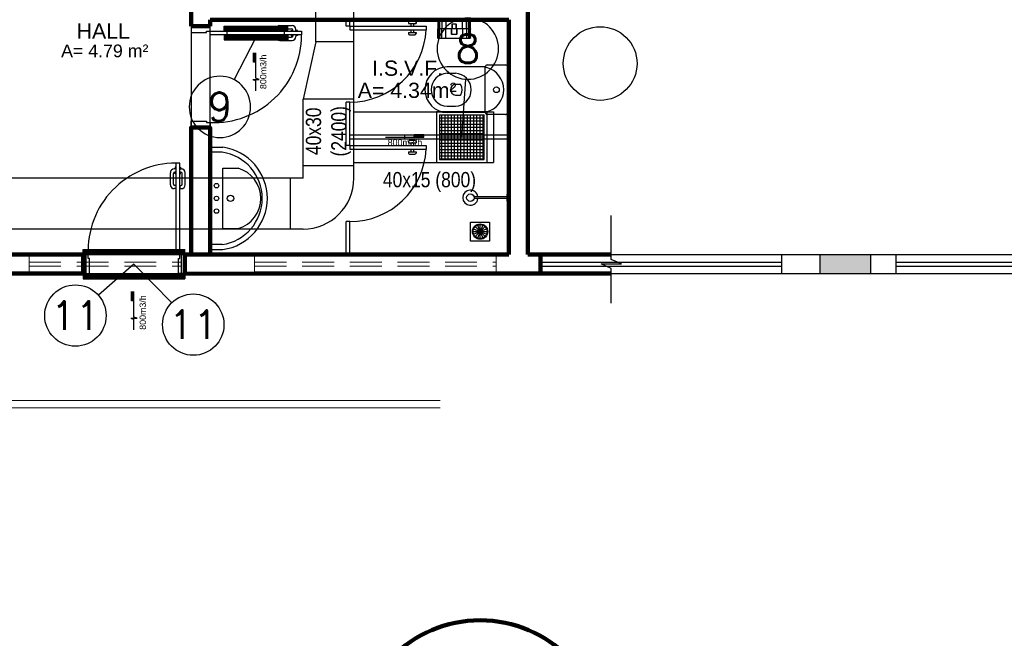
# Model space of a CAD drawing. Header units: inches. Extents: x -35 to 144, y -65 to -22.
# Tile 5 of 47: x -12.72 to -4.97, y -56.22 to -51.35. Entities that reach past the tile are written whole.
import ezdxf
from ezdxf.enums import TextEntityAlignment as Align

# ---------------------------------------------------------------- set-up
doc = ezdxf.new("R2010")
doc.units = ezdxf.units.IN
doc.header["$MEASUREMENT"] = 0
doc.linetypes.add('HIDDEN', pattern=[0.375, 0.25, -0.125])
for name, color, linetype, lineweight in [('A4Proj', 1, 'HIDDEN', 9), ('ALV-ALT', 7, 'Continuous', 90), ('V_FLUX_Acessório', 250, 'Continuous', 0)]:
    doc.layers.add(name, color=color, linetype=linetype, lineweight=lineweight)
for name, color, linetype in [('ALV-DIV', 8, 'Continuous'), ('AR-BOCAS', 2, 'Continuous'), ('AR-EXAUSTÃO', 10, 'Continuous'), ('AR-TEXTO', 2, 'Continuous'), ('AR_TEXTO-15', 6, 'Continuous'), ('CTA-GER', 8, 'Continuous'), ('ESQ-POR', 8, 'Continuous'), ('HTC-EST', 253, 'Continuous'), ('LAY-MOB', 8, 'Continuous'), ('PAREDE_1', 7, 'Continuous'), ('PIS-DSN', 8, 'Continuous'), ('projeto JRS', 6, 'Continuous'), ('TXT-AMB', 2, 'Continuous'), ('TXT-ESP', 7, 'Continuous')]:
    doc.layers.add(name, color=color, linetype=linetype)
doc.styles.add('AR_TEXTO-15', font='romans.shx', dxfattribs={"height": 0.225})
doc.styles.add('ROMANS', font='arial.ttf', dxfattribs={"height": 0.18})
doc.styles.add('STANDARD AR', font='ARIALN.TTF')
doc.styles.add('Texto Ambiente 1-50', font='arial.ttf', dxfattribs={"height": 0.12})
doc.styles.add('Texto Especificacao 1-50', font='arial.ttf', dxfattribs={"height": 0.1})

# ---------------------------------------------------------------- blocks, each defined once
blk = doc.blocks.new('PORTA 70')
at = {"layer": 'ESQ-POR'}
for p, q in [((-95.3039, 45.9587), (-95.3116, 45.9587)), ((-95.3039, 45.9714), (-95.3039, 45.9587)), ((-95.2983, 45.9714), (-95.3039, 45.9714)), ((-95.2983, 46.0042), (-95.2983, 45.2842)), ((-95.2683, 46.0042), (-95.2983, 46.0042)), ((-95.2683, 45.2842), (-95.2683, 46.0042)), ((-95.2683, 45.9714), (-95.2627, 45.9714)), ((-95.2627, 45.9714), (-95.2627, 45.9587)), ((-95.2627, 45.9587), (-95.2549, 45.9587)), ((-95.3416, 45.8335), (-95.3416, 45.9287)), ((-95.3169, 45.8385), (-95.3169, 45.924)), ((-95.3039, 45.934), (-95.3069, 45.934)), ((-95.3042, 45.9205), (-95.3042, 45.934)), ((-95.2983, 45.9205), (-95.3042, 45.9205)), ((-95.2683, 45.9205), (-95.2623, 45.9205)), ((-95.2627, 45.934), (-95.2596, 45.934)), ((-95.2623, 45.9205), (-95.2623, 45.934)), ((-95.2496, 45.8385), (-95.2496, 45.924)), ((-95.2249, 45.8335), (-95.2249, 45.9287)), ((-95.2991, 45.8035), (-95.3116, 45.8035)), ((-95.2991, 45.8285), (-95.3069, 45.8285)), ((-95.2991, 45.8285), (-95.2991, 45.8035)), ((-95.2675, 45.8285), (-95.2675, 45.8035)), ((-95.2675, 45.8285), (-95.2596, 45.8285)), ((-95.2675, 45.8035), (-95.2549, 45.8035)), ((-95.9883, 45.2842), (-96.0283, 45.2842)), ((-95.9883, 45.2542), (-95.9883, 45.2842)), ((-95.2983, 45.2842), (-95.2683, 45.2842)), ((-95.2683, 45.2842), (-95.2283, 45.2842)), ((-95.2683, 45.2542), (-95.2683, 45.2842)), ((-95.9783, 45.2542), (-95.9883, 45.2542)), ((-95.9783, 45.1342), (-95.9783, 45.2542)), ((-95.2783, 45.1342), (-95.2783, 45.2542)), ((-95.2783, 45.2542), (-95.2683, 45.2542)), ((-96.0283, 45.1342), (-95.9783, 45.1342)), ((-95.2283, 45.1342), (-95.2783, 45.1342))]:
    blk.add_line(p, q, dxfattribs=at)
for centre, radius, start, end in [((-95.2983, 45.3136), 0.6906, 90, 182.43775), ((-95.3116, 45.9287), 0.03, 90, 180), ((-95.2549, 45.9287), 0.03, 0, 90), ((-95.3069, 45.924), 0.01, 90, 180), ((-95.2596, 45.924), 0.01, 0, 90), ((-95.3116, 45.8335), 0.03, 180, 270), ((-95.3069, 45.8385), 0.01, 180, 270), ((-95.2596, 45.8385), 0.01, 270, 0), ((-95.2549, 45.8335), 0.03, 270, 0)]:
    blk.add_arc(centre, radius, start, end, dxfattribs=at)
blk = doc.blocks.new('Papeleira WC')
at = {"color": 0}
for p, q in [((-0.13, 0.0751), (-0.13, 0.143)), ((-0.128, 0.0751), (-0.128, 0.1458)), ((-0.127, 0.146), (0.127, 0.146)), ((-0.124, 0.0751), (-0.124, 0.146)), ((-0.116, 0.0751), (-0.116, 0.146)), ((-0.1, 0.0751), (-0.1, 0.146)), ((-0.068, 0.0751), (-0.068, 0.146)), ((-0.0237, 0.073), (-0.0237, 0.113)), ((-0.0217, 0.115), (0.0217, 0.115)), ((-0.0217, 0.073), (-0.0217, 0.111)), ((-0.0197, 0.113), (0.0197, 0.113)), ((0.0217, 0.111), (0.0217, 0.073)), ((0.0237, 0.113), (0.0237, 0.073)), ((0.068, 0.146), (0.068, 0.0751)), ((0.1, 0.146), (0.1, 0.0751)), ((0.116, 0.146), (0.116, 0.0751)), ((0.124, 0.146), (0.124, 0.0751)), ((0.128, 0.1458), (0.128, 0.0751)), ((0.13, 0.143), (0.13, 0.0751)), ((0.1296, 0.073), (-0.1296, 0.073)), ((0.1284, 0.071), (-0.1284, 0.071)), ((-0.128, 0.0751), (-0.126, 0.0691)), ((-0.128, 0.005), (-0.128, 0.0691)), ((-0.126, 0.001), (-0.126, 0.0691)), ((-0.122, 0.0691), (-0.124, 0.0751)), ((0.123, 0), (-0.123, 0)), ((-0.122, 0.0001), (-0.122, 0.0691)), ((-0.116, 0.0751), (-0.114, 0.0691)), ((-0.114, 0), (-0.114, 0.0691)), ((-0.098, 0.0691), (-0.1, 0.0751)), ((-0.098, 0), (-0.098, 0.0691)), ((-0.066, 0.0691), (-0.068, 0.0751)), ((-0.066, 0), (-0.066, 0.0691)), ((-0.0187, 0.071), (-0.0237, 0.073)), ((-0.0167, 0.071), (-0.0217, 0.073)), ((-0.0187, 0.0361), (-0.0187, 0.071)), ((-0.0167, 0.0381), (-0.0167, 0.071)), ((0.0167, 0.0341), (-0.0167, 0.0341)), ((0.0147, 0.0361), (-0.0147, 0.0361)), ((0.0217, 0.073), (0.0167, 0.071)), ((0.0167, 0.071), (0.0167, 0.0381)), ((0.0237, 0.073), (0.0187, 0.071)), ((0.0187, 0.071), (0.0187, 0.0361)), ((0.066, 0.0691), (0.068, 0.0751)), ((0.066, 0.0691), (0.066, 0)), ((0.098, 0.0691), (0.1, 0.0751)), ((0.098, 0.0691), (0.098, 0)), ((0.114, 0.0691), (0.116, 0.0751)), ((0.114, 0.0691), (0.114, 0)), ((0.124, 0.0751), (0.122, 0.0691)), ((0.122, 0.0691), (0.122, 0.0001)), ((0.126, 0.0691), (0.128, 0.0751)), ((0.126, 0.0691), (0.126, 0.001)), ((0.128, 0.0691), (0.128, 0.005))]:
    blk.add_line(p, q, dxfattribs=at)
for centre, radius, start, end in [((-0.127, 0.143), 0.003, 90.00009, 180.00009), ((-0.0217, 0.113), 0.002, 90.00009, 180.00009), ((-0.0197, 0.111), 0.002, 90.00009, 180.00009), ((0.0197, 0.111), 0.002, 0.00009, 90.00009), ((0.0217, 0.113), 0.002, 0.00009, 90.00009), ((0.127, 0.143), 0.003, 0.00009, 90.00009), ((-0.125, 0.0751), 0.005, 180.00009, 216.86997), ((-0.133, 0.0691), 0.005, 0.00009, 36.86997), ((-0.123, 0.005), 0.005, 180.00009, 270.00009), ((-0.0167, 0.0361), 0.002, 180.00009, 270.00009), ((-0.0147, 0.0381), 0.002, 180.00009, 270.00009), ((0.0147, 0.0381), 0.002, 270.00009, 0.00009), ((0.0167, 0.0361), 0.002, 270.00009, 0.00009), ((0.123, 0.005), 0.005, 270.00009, 0.00009), ((0.133, 0.0691), 0.005, 143.13021, 180.00009), ((0.125, 0.0751), 0.005, 323.13021, 0.00009)]:
    blk.add_arc(centre, radius, start, end, dxfattribs=at)
blk = doc.blocks.new('_ArchTick')
at = {"color": 0, "linetype": 'ByBlock', "const_width": 0.15}
blk.add_lwpolyline([(-0.5, -0.5), (0.5, 0.5)], dxfattribs=at)
blk = doc.blocks.new('ARQ-LAYOUT 2')
at = {"layer": 'HTC-EST'}
blk.add_hatch(color=256, dxfattribs=at).paths.add_polyline_path([(15.95, 7.7479), (15.55, 7.7479), (15.55, 7.5979), (15.95, 7.5979)])
at = {"color": 8}
for p, q in [((12.915, 9.2262), (12.615, 9.2262)), ((12.915, 8.8662), (12.915, 9.2262)), ((12.93, 9.2412), (13.075, 9.2412)), ((13.09, 9.2262), (13.09, 8.8662)), ((12.6154, 9.1762), (12.68, 9.1762)), ((12.7195, 9.0882), (12.6801, 9.0882)), ((12.6801, 9.0043), (12.7195, 9.0043)), ((12.6154, 8.9162), (12.68, 8.9162)), ((12.915, 8.8662), (12.615, 8.8662)), ((13.075, 8.8512), (12.93, 8.8512)), ((10.75, 7.7979), (10.75, 8.5829)), ((10.8444, 8.5533), (10.75, 8.5533)), ((10.76, 8.5929), (10.85, 8.5929)), ((10.85, 7.9529), (10.85, 8.4279)), ((10.85, 8.4279), (10.97, 8.4279)), ((13.1, 8.2232), (13.0846, 8.2232)), ((13.0846, 8.2232), (13.0846, 8.1692)), ((13.0846, 8.2032), (12.8264, 8.2032)), ((13.0846, 8.1892), (12.8264, 8.1892)), ((13.0846, 8.1692), (13.1, 8.1692)), ((12.8745, 7.8734), (12.8745, 7.9842)), ((10.85, 7.9529), (10.97, 7.9529)), ((12.8191, 7.9288), (12.9299, 7.9288)), ((12.8233, 7.9076), (12.9257, 7.95)), ((12.8233, 7.95), (12.9257, 7.9076)), ((12.8353, 7.968), (12.9137, 7.8896)), ((12.9137, 7.968), (12.8353, 7.8896)), ((12.8533, 7.98), (12.8957, 7.8776)), ((12.8957, 7.98), (12.8533, 7.8776)), ((10.8444, 7.8275), (10.75, 7.8275)), ((10.76, 7.7879), (10.85, 7.7879))]:
    blk.add_line(p, q, dxfattribs=at)
blk.add_lwpolyline([(12.7995, 8.0038), (12.9495, 8.0038), (12.9495, 7.8538), (12.7995, 7.8538)], close=True, dxfattribs=at)
for centre, radius in [((13.0025, 9.0462), 0.0225), ((10.8, 8.2904), 0.0175), ((10.91, 8.1904), 0.025), ((12.798, 8.1962), 0.0293), ((10.8, 8.1904), 0.0175), ((10.8, 8.0904), 0.0175), ((12.8745, 7.9288), 0.0604), ((12.8745, 7.9288), 0.0554)]:
    blk.add_circle(centre, radius, dxfattribs=at)
for centre, radius, start, end in [((12.6201, 9.0462), 0.1801, 91.61386, 268.38614), ((12.93, 9.2262), 0.015, 90, 180), ((12.9278, 9.2394), 0.0184, 225.73779, 261.13211), ((13.075, 9.2262), 0.015, 0, 90), ((12.6205, 9.0462), 0.1301, 92.24661, 267.75339), ((12.6749, 9.0462), 0.1301, 272.24661, 87.75339), ((12.8791, 9.0462), 0.1809, 284.70476, 75.29524), ((12.6848, 9.0438), 0.0446, 96.01597, 176.88089), ((12.7195, 9.0832), 0.005, 30.60813, 90), ((12.6458, 9.0462), 0.0874, 333.1163, 26.8837), ((12.6847, 9.0486), 0.0446, 182.24135, 264.02487), ((12.7195, 9.0093), 0.005, 270, 329.39187), ((12.9278, 8.853), 0.0184, 98.86789, 134.26221), ((12.93, 8.8662), 0.015, 180, 270), ((13.075, 8.8662), 0.015, 270, 0), ((10.76, 8.5829), 0.01, 90, 180), ((10.7936, 8.1904), 0.3664, 277.98183, 82.01817), ((10.7936, 8.1904), 0.4064, 277.98183, 82.01817), ((10.9033, 8.1904), 0.2467, 285.68341, 74.31659), ((12.798, 8.1962), 0.06, 6.73565, 353.26435), ((10.76, 7.7979), 0.01, 180, 270)]:
    blk.add_arc(centre, radius, start, end, dxfattribs=at)
at = {"layer": 'A4Proj'}
for p, q in [((9.325, 7.5979), (9.325, 7.7479)), ((9.325, 7.6879), (10.525, 7.6879)), ((10.525, 7.5979), (10.525, 7.7479)), ((11.1, 7.5979), (11.1, 7.7479)), ((11.1, 7.6879), (13, 7.6879)), ((13, 7.5979), (13, 7.7479)), ((9.325, 7.6579), (10.525, 7.6579)), ((11.1, 7.6579), (13, 7.6579))]:
    blk.add_line(p, q, dxfattribs=at)
at = {"layer": 'ALV-ALT'}
for p, q in [((13.25, 7.7479), (13.25, 13.7479)), ((10.6, 9.5479), (10.6, 9.7979)), ((10.75, 9.5479), (10.6, 9.5479)), ((13.1, 9.5979), (10.75, 9.5979)), ((10.75, 9.5979), (10.75, 9.5479)), ((13.1, 7.7479), (13.1, 9.5979)), ((9.75, 7.7479), (7.6, 7.7481)), ((9.75, 7.7479), (9.75, 7.5979)), ((10.6, 7.7491), (10.55, 7.7491)), ((10.55, 7.7479), (10.55, 7.5963)), ((10.75, 7.7479), (13, 7.7479)), ((13, 7.7479), (13.1, 7.7479)), ((13.25, 7.7479), (13.35, 7.7479)), ((13.35, 7.5979), (13.35, 7.7479)), ((13.35, 7.7479), (13.9082, 7.7479)), ((9.75, 7.5979), (7.6, 7.5981)), ((11.1, 7.5979), (10.55, 7.5963)), ((11.1, 7.5979), (13, 7.5979)), ((13, 7.5979), (13.35, 7.5979)), ((13.35, 7.5979), (13.9082, 7.5979))]:
    blk.add_line(p, q, dxfattribs=at)
blk.add_lwpolyline([(10.6, 7.7477), (10.75, 7.7477), (10.75, 8.7479), (10.6, 8.7479)], close=True, dxfattribs=at)
blk.add_circle((12.875, 3.8929), 0.975, dxfattribs=at)
at = {"layer": 'ALV-DIV'}
for p, q in [((11.82, 9.5479), (11.82, 9.5979)), ((11.85, 9.5479), (11.82, 9.5479)), ((11.85, 9.5479), (11.85, 9.5979)), ((11.82, 8.6079), (11.82, 8.9479)), ((11.85, 8.6079), (11.85, 8.9479)), ((13.1, 8.6879), (11.85, 8.6879)), ((11.85, 8.6079), (11.82, 8.6079)), ((13.1, 8.6579), (11.85, 8.6579)), ((11.85, 8.0079), (11.82, 8.0079)), ((11.82, 7.7479), (11.82, 8.0079)), ((11.85, 7.7479), (11.85, 8.0079))]:
    blk.add_line(p, q, dxfattribs=at)
at = {"layer": 'CTA-GER'}
blk.add_circle((13.8194, 9.2527), 0.29, dxfattribs=at)
at = {"layer": 'ESQ-POR'}
for p, q in [((10.6, 9.5479), (10.6, 9.4979)), ((10.75, 9.5079), (10.75, 9.5479)), ((11.2993, 9.5512), (11.3945, 9.5512)), ((11.85, 9.5479), (12.45, 9.5479)), ((11.85, 9.5479), (11.85, 9.5179)), ((12.31, 9.5779), (12.31, 9.5679)), ((12.31, 9.5679), (12.37, 9.5679)), ((12.32, 9.5879), (12.36, 9.5879)), ((12.33, 9.5679), (12.33, 9.5479)), ((12.35, 9.5679), (12.35, 9.5479)), ((12.37, 9.5779), (12.37, 9.5679)), ((12.45, 9.5479), (12.45, 9.5179)), ((10.6, 9.4979), (10.72, 9.4979)), ((10.72, 9.4979), (10.72, 9.5079)), ((10.72, 9.5079), (10.75, 9.5079)), ((10.75, 9.5079), (11.47, 9.5079)), ((10.75, 9.4779), (10.75, 9.5079)), ((11.47, 9.4779), (10.75, 9.4779)), ((11.2693, 9.5087), (11.2693, 9.5212)), ((11.2943, 9.5087), (11.2693, 9.5087)), ((11.2693, 9.4771), (11.2693, 9.4645)), ((11.2943, 9.4771), (11.2693, 9.4771)), ((11.2943, 9.5087), (11.2943, 9.5165)), ((11.2943, 9.4771), (11.2943, 9.4692)), ((11.3043, 9.5265), (11.3898, 9.5265)), ((11.3043, 9.4592), (11.3898, 9.4592)), ((11.3863, 9.5079), (11.3863, 9.5138)), ((11.3863, 9.5138), (11.3998, 9.5138)), ((11.3863, 9.4779), (11.3863, 9.4719)), ((11.3863, 9.4719), (11.3998, 9.4719)), ((11.3998, 9.5135), (11.3998, 9.5165)), ((11.3998, 9.4723), (11.3998, 9.4692)), ((11.4245, 9.5135), (11.4245, 9.5212)), ((11.4372, 9.5135), (11.4245, 9.5135)), ((11.4372, 9.4723), (11.4245, 9.4723)), ((11.4245, 9.4723), (11.4245, 9.4645)), ((11.4372, 9.5079), (11.4372, 9.5135)), ((11.4372, 9.4779), (11.4372, 9.4723)), ((11.47, 9.5079), (11.47, 9.4779)), ((11.85, 9.5179), (12.45, 9.5179)), ((12.31, 9.4979), (12.31, 9.4879)), ((12.31, 9.4979), (12.37, 9.4979)), ((12.32, 9.4779), (12.36, 9.4779)), ((12.33, 9.5179), (12.33, 9.4979)), ((12.35, 9.5179), (12.35, 9.4979)), ((12.37, 9.4979), (12.37, 9.4879)), ((11.2993, 9.4345), (11.3945, 9.4345)), ((11.85, 8.9479), (11.82, 8.9479)), ((10.6, 8.7479), (10.6, 8.7979)), ((10.6, 8.7979), (10.72, 8.7979)), ((10.72, 8.7979), (10.72, 8.7879)), ((10.72, 8.7879), (10.75, 8.7879)), ((10.75, 8.7879), (10.75, 8.7479)), ((11.85, 8.6079), (12.45, 8.6079)), ((11.85, 8.6079), (11.85, 8.5779)), ((12.31, 8.6379), (12.31, 8.6279)), ((12.31, 8.6279), (12.37, 8.6279)), ((12.32, 8.6479), (12.36, 8.6479)), ((12.33, 8.6279), (12.33, 8.6079)), ((12.35, 8.6279), (12.35, 8.6079)), ((12.37, 8.6379), (12.37, 8.6279)), ((12.45, 8.6079), (12.45, 8.5779)), ((11.85, 8.5779), (12.45, 8.5779)), ((12.31, 8.5579), (12.31, 8.5479)), ((12.31, 8.5579), (12.37, 8.5579)), ((12.32, 8.5379), (12.36, 8.5379)), ((12.33, 8.5779), (12.33, 8.5579)), ((12.35, 8.5779), (12.35, 8.5579)), ((12.37, 8.5579), (12.37, 8.5479)), ((11.85, 8.0079), (11.82, 8.0079))]:
    blk.add_line(p, q, dxfattribs=at)
for centre, radius, start, end in [((11.2993, 9.5212), 0.03, 90, 180), ((11.3945, 9.5212), 0.03, 0, 90), ((12.32, 9.5779), 0.01, 90, 180), ((12.36, 9.5779), 0.01, 0, 90), ((10.7794, 9.4779), 0.6906, 267.56225, 0), ((11.2993, 9.4645), 0.03, 180, 270), ((11.3043, 9.5165), 0.01, 90, 180), ((11.3043, 9.4692), 0.01, 180, 270), ((11.3898, 9.5165), 0.01, 0, 90), ((11.3898, 9.4692), 0.01, 270, 0), ((11.3945, 9.4645), 0.03, 270, 0), ((11.8494, 9.5493), 0.6014, 270.05524, 357.00716), ((12.32, 9.4879), 0.01, 180, 270), ((12.36, 9.4879), 0.01, 270, 0), ((12.32, 8.6379), 0.01, 90, 180), ((12.36, 8.6379), 0.01, 0, 90), ((11.8494, 8.6093), 0.6014, 270.05524, 357.00716), ((12.32, 8.5479), 0.01, 180, 270), ((12.36, 8.5479), 0.01, 270, 0)]:
    blk.add_arc(centre, radius, start, end, dxfattribs=at)
at = {"layer": 'HTC-EST'}
for p, q in [((13.35, 7.5979), (13.35, 7.7479)), ((13.35, 7.7479), (15.25, 7.7479)), ((13.35, 7.6879), (15.25, 7.6879)), ((15.25, 7.5979), (15.25, 7.7479)), ((15.25, 7.7479), (16.15, 7.7479)), ((15.55, 7.5979), (15.55, 7.7479)), ((15.95, 7.5979), (15.95, 7.7479)), ((16.15, 7.5979), (16.15, 7.7479)), ((16.15, 7.7479), (18.05, 7.7479)), ((16.15, 7.6879), (18.05, 7.6879)), ((13.35, 7.6579), (15.25, 7.6579)), ((13.35, 7.5979), (15.25, 7.5979)), ((15.25, 7.5979), (16.15, 7.5979)), ((16.15, 7.6579), (18.05, 7.6579)), ((16.15, 7.5979), (18.05, 7.5979))]:
    blk.add_line(p, q, dxfattribs=at)
at = {"layer": 'PIS-DSN'}
for p, q in [((13.907, 7.7089), (13.907, 8.0566)), ((13.907, 7.6392), (13.8278, 7.6764)), ((13.8278, 7.6764), (13.9861, 7.6764)), ((13.9861, 7.6764), (13.907, 7.7089)), ((13.907, 7.3646), (13.907, 7.6392))]:
    blk.add_line(p, q, dxfattribs=at)
for points in [[(10.6, 8.7479), (10.75, 8.7479), (10.75, 9.5479), (10.6, 9.5479)], [(9.75, 7.7479), (10.55, 7.7479), (10.55, 7.5963), (9.75, 7.5963)]]:
    blk.add_lwpolyline(points, close=True, dxfattribs=at)
at = {"layer": 'V_FLUX_Acessório'}
for p, q in [((6.0952, 6.5979), (12.5598, 6.5979)), ((6.0952, 6.5415), (12.5598, 6.5415))]:
    blk.add_line(p, q, dxfattribs=at)
at = {"layer": 'ALV-ALT', "xscale": -0.001, "yscale": 0.001, "zscale": 0.001, "rotation": 180}
for p in [(12.242, 9.4878), (12.242, 8.5478)]:
    blk.add_blockref('_ArchTick', p, dxfattribs=at)
at = {"layer": 'ALV-ALT'}
blk.add_blockref('PORTA 70', (105.7783, -37.5363), dxfattribs=at)
at = {"layer": 'LAY-MOB', "xscale": -1, "rotation": 180}
blk.add_blockref('Papeleira WC', (12.67, 9.5979), dxfattribs=at)
blk = doc.blocks.new('DV+RG 350x350')
at = {"layer": 'AR-BOCAS'}
h = blk.add_hatch(dxfattribs=at)
h.set_pattern_fill('ANSI37', color=8, scale=0.2, angle=45)
h.set_pattern_definition([(90, (0.175, -0.175), (-0.025, 3e-18), []), (180, (0.175, -0.175), (-3e-18, -0.025), [])])
h.paths.add_polyline_path([(-0.175, -0.175), (0.175, -0.175), (0.175, 0.175), (-0.175, 0.175)])
for p, q in [((0.175, 0.175), (-0.175, 0.175)), ((-0.175, 0.175), (-0.175, -0.175)), ((0.175, -0.175), (0.175, 0.175)), ((0.175, -0.175), (-0.175, -0.175))]:
    blk.add_line(p, q, dxfattribs=at)
at = {"layer": 'AR-BOCAS', "color": 7}
for p, q in [((0.4507, -0.0175), (0.4507, 0.0175)), ((0.6014, 0), (0.3, 0)), ((0.3, 0), (0.3, -0.02)), ((0.375, -0.02), (0.3, -0.02)), ((0.375, 0), (0.375, -0.02))]:
    blk.add_line(p, q, dxfattribs=at)
at = {"layer": 'AR-BOCAS'}
blk.add_lwpolyline([(-0.2, -0.2), (0.2, -0.2), (0.2, 0.2), (-0.2, 0.2)], close=True, dxfattribs=at)
at = {"layer": 'AR-BOCAS', "color": 7, "const_width": 0.02, "flags": 128}
blk.add_lwpolyline([(0.3, -0.01), (0.375, -0.01)], dxfattribs=at)
blk = doc.blocks.new('VSH2M 450x300')
at = {"layer": 'AR-BOCAS'}
for p, q in [((-0.25, -0.04), (-0.25, 0)), ((-0.25, 0), (0.25, 0)), ((0.25, -0.04), (0.25, 0)), ((-0.25, -0.04), (0.25, -0.04)), ((-0.25, -0.07), (-0.25, -0.11)), ((-0.25, -0.07), (0.25, -0.07)), ((0.225, -0.04), (-0.225, -0.04)), ((-0.225, -0.07), (-0.225, -0.04)), ((0.225, -0.07), (0.225, -0.04)), ((0.25, -0.07), (0.25, -0.11)), ((-0.25, -0.11), (0.25, -0.11))]:
    blk.add_line(p, q, dxfattribs=at)
at = {"layer": 'AR-BOCAS', "color": 7}
for p, q in [((-0.02, -0.285), (-0.02, -0.21)), ((0, -0.4116), (0, -0.21)), ((0, -0.285), (-0.02, -0.285)), ((-0.025, -0.4214), (0.025, -0.4214)), ((0, -0.5114), (0, -0.4313))]:
    blk.add_line(p, q, dxfattribs=at)
at = {"layer": 'AR-BOCAS', "const_width": 0.04}
for points in [[(-0.25, -0.02), (0.25, -0.02)], [(-0.25, -0.09), (0.25, -0.09)]]:
    blk.add_lwpolyline(points, dxfattribs=at)
at = {"layer": 'AR-BOCAS', "color": 7, "const_width": 0.02, "flags": 128}
blk.add_lwpolyline([(-0.01, -0.21), (-0.01, -0.285)], dxfattribs=at)
at = {"layer": 'PAREDE_1'}
for p, q in [((-0.025, -0.4214), (0, -0.4313)), ((0.025, -0.4214), (0, -0.4116))]:
    blk.add_line(p, q, dxfattribs=at)
blk = doc.blocks.new('VSH2M 300x750')
at = {"layer": 'AR-BOCAS'}
for p, q in [((-0.625, 0), (0.175, 0)), ((0.175, -0.04), (0.175, 0)), ((-0.625, -0.04), (-0.625, 0)), ((-0.625, -0.04), (0.175, -0.04)), ((0.15, -0.04), (-0.6, -0.04)), ((-0.6, -0.19), (-0.6, -0.04)), ((0.15, -0.19), (0.15, -0.04)), ((-0.625, -0.19), (-0.625, -0.23)), ((-0.625, -0.19), (0.175, -0.19)), ((-0.625, -0.23), (0.175, -0.23)), ((0.175, -0.19), (0.175, -0.23))]:
    blk.add_line(p, q, dxfattribs=at)
at = {"layer": 'AR-BOCAS', "color": 7}
for p, q in [((-0.245, -0.405), (-0.245, -0.33)), ((-0.225, -0.5316), (-0.225, -0.33)), ((-0.225, -0.405), (-0.245, -0.405)), ((-0.25, -0.5414), (-0.2, -0.5414)), ((-0.225, -0.6314), (-0.225, -0.5513))]:
    blk.add_line(p, q, dxfattribs=at)
at = {"layer": 'AR-BOCAS', "const_width": 0.04}
for points in [[(-0.625, -0.02), (0.175, -0.02)], [(-0.625, -0.21), (0.175, -0.21)]]:
    blk.add_lwpolyline(points, dxfattribs=at)
at = {"layer": 'AR-BOCAS', "color": 7, "const_width": 0.02, "flags": 128}
blk.add_lwpolyline([(-0.235, -0.33), (-0.235, -0.405)], dxfattribs=at)
at = {"layer": 'PAREDE_1'}
for p, q in [((-0.25, -0.5414), (-0.225, -0.5513)), ((-0.2, -0.5414), (-0.225, -0.5316))]:
    blk.add_line(p, q, dxfattribs=at)
blk = doc.blocks.new('NR_LEG')
at = {"layer": 'AR_TEXTO-15', "color": 8, "linetype": 'Continuous'}
blk.add_circle((0, 0), 32.2, dxfattribs=at)
at = {"layer": 'AR_TEXTO-15', "color": 6, "linetype": 'Continuous', "style": 'AR_TEXTO-15'}
blk.add_attdef('NR', text='', height=30, dxfattribs=at).set_placement((0, 0), align=Align.MIDDLE_CENTER)

msp = doc.modelspace()

# ---------------------------------------------------------------- linework, layer by layer
at = {"layer": 'AR-EXAUSTÃO'}
for p, q in [((-10.0931, -52.6021), (-10.0931, -47.9779)), ((-10.3931, -51.5279), (-10.3931, -49.9779)), ((-10.3931, -51.5279), (-10.4931, -51.9779)), ((-10.0931, -51.5279), (-10.3931, -51.5279)), ((-10.4931, -52.6021), (-10.4931, -51.9779)), ((-10.0931, -51.9779), (-10.4931, -51.9779)), ((-10.0931, -52.0779), (-8.9931, -52.0779)), ((-8.9931, -52.0779), (-8.9931, -52.4779)), ((-10.4931, -52.5021), (-10.0931, -52.5021)), ((-10.0931, -52.4779), (-8.9931, -52.4779)), ((-10.4931, -52.6021), (-16.6912, -52.6021)), ((-10.5931, -52.6021), (-10.5931, -53.0021)), ((-10.4931, -53.0021), (-16.6788, -53.0021))]:
    msp.add_line(p, q, dxfattribs=at)
msp.add_arc((-10.4931, -52.6021), 0.4, 270, 0, dxfattribs=at)
at = {"layer": 'AR_TEXTO-15', "color": 8, "linetype": 'Continuous'}
for p, q in [((-10.864, -51.4929), (-11.0361, -51.8249)), ((-9.2431, -52.2779), (-9.2122, -51.8221)), ((-11.824, -53.2787), (-12.103, -53.5237)), ((-11.824, -53.2787), (-11.5261, -53.582))]:
    msp.add_line(p, q, dxfattribs=at)

# ---------------------------------------------------------------- block references
ref = msp.add_blockref('NR_LEG', (-9.1959, -51.581), dxfattribs=dict(at, xscale=-0.0075, yscale=0.0075, zscale=0.0075))
ref.add_attrib('NR', '8', dxfattribs={"color": 6, "linetype": 'Continuous', "height": 0.225, "style": 'AR_TEXTO-15'}).set_placement((-9.1959, -51.581), align=Align.MIDDLE_CENTER)
ref = msp.add_blockref('NR_LEG', (-11.1473, -52.0395), dxfattribs=dict(at, xscale=-0.0075, yscale=0.0075, zscale=0.0075, rotation=180))
ref.add_attrib('NR', '9', dxfattribs={"color": 6, "linetype": 'Continuous', "height": 0.225, "style": 'AR_TEXTO-15'}).set_placement((-11.1473, -52.0395), align=Align.MIDDLE_CENTER)
ref = msp.add_blockref('NR_LEG', (-12.2847, -53.6832), dxfattribs=dict(at, xscale=0.0075, yscale=0.0075, zscale=0.0075, rotation=179.9999999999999))
ref.add_attrib('NR', '11', dxfattribs={"color": 6, "linetype": 'Continuous', "height": 0.225, "style": 'AR_TEXTO-15'}).set_placement((-12.2847, -53.6832), align=Align.MIDDLE_CENTER)
ref = msp.add_blockref('NR_LEG', (-11.3567, -53.7544), dxfattribs=dict(at, xscale=0.0075, yscale=0.0075, zscale=0.0075, rotation=179.9999999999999))
ref.add_attrib('NR', '11', dxfattribs={"color": 6, "linetype": 'Continuous', "height": 0.225, "style": 'AR_TEXTO-15'}).set_placement((-11.3567, -53.7544), align=Align.MIDDLE_CENTER)
at = {"layer": 'PAREDE_1'}
msp.add_blockref('ARQ-LAYOUT 2', (-21.974, -60.9508), dxfattribs=at)
at = {"layer": 'projeto JRS'}
for name, p in [('VSH2M 450x300', (-10.864, -51.4029)), ('VSH2M 300x750', (-11.599, -53.1629))]:
    msp.add_blockref(name, p, dxfattribs=at)
at = {"layer": 'projeto JRS', "rotation": 179.9999999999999}
msp.add_blockref('DV+RG 350x350', (-9.2431, -52.2779), dxfattribs=at)

# ---------------------------------------------------------------- texts
at = {"layer": 'AR-BOCAS', "color": 2, "style": 'ROMANS'}
for p in [(-10.8073, -51.7636), (-11.7555, -53.6591)]:
    msp.add_text('800m3/h', height=0.05, rotation=90, dxfattribs=at).set_placement(p, align=Align.MIDDLE)
msp.add_text('800m3/h', height=0.05, dxfattribs=at).set_placement((-9.6911, -52.3185), align=Align.MIDDLE)
at = {"layer": 'AR-TEXTO', "color": 2, "insert": (-10.2931, -52.232), "char_height": 0.12, "width": 0.683959, "attachment_point": 5, "rotation": 90, "style": 'STANDARD AR'}
msp.add_mtext('40x30 (2400) ', dxfattribs=at)
at = {"layer": 'AR-TEXTO', "color": 2, "insert": (-9.4981, -52.6307), "char_height": 0.12, "width": 1.236465, "attachment_point": 5, "style": 'STANDARD AR'}
msp.add_mtext('40x15 (800) ', dxfattribs=at)
at = {"layer": 'TXT-AMB', "style": 'Texto Ambiente 1-50'}
for s, p in [('HALL', (-12.2749, -51.5028)), ('I.S.V.F.', (-9.9494, -51.7949))]:
    msp.add_text(s, height=0.12, dxfattribs=at).set_placement(p)
at = {"layer": 'TXT-ESP', "style": 'Texto Especificacao 1-50'}
for s, height, p in [('A= 4.79 m²', 0.1, (-12.397, -51.6485)), ('A= 4.34m²', 0.12, (-10.0624, -51.9692))]:
    msp.add_text(s, height=height, dxfattribs=at).set_placement(p)

doc.saveas('drawing.dxf')
